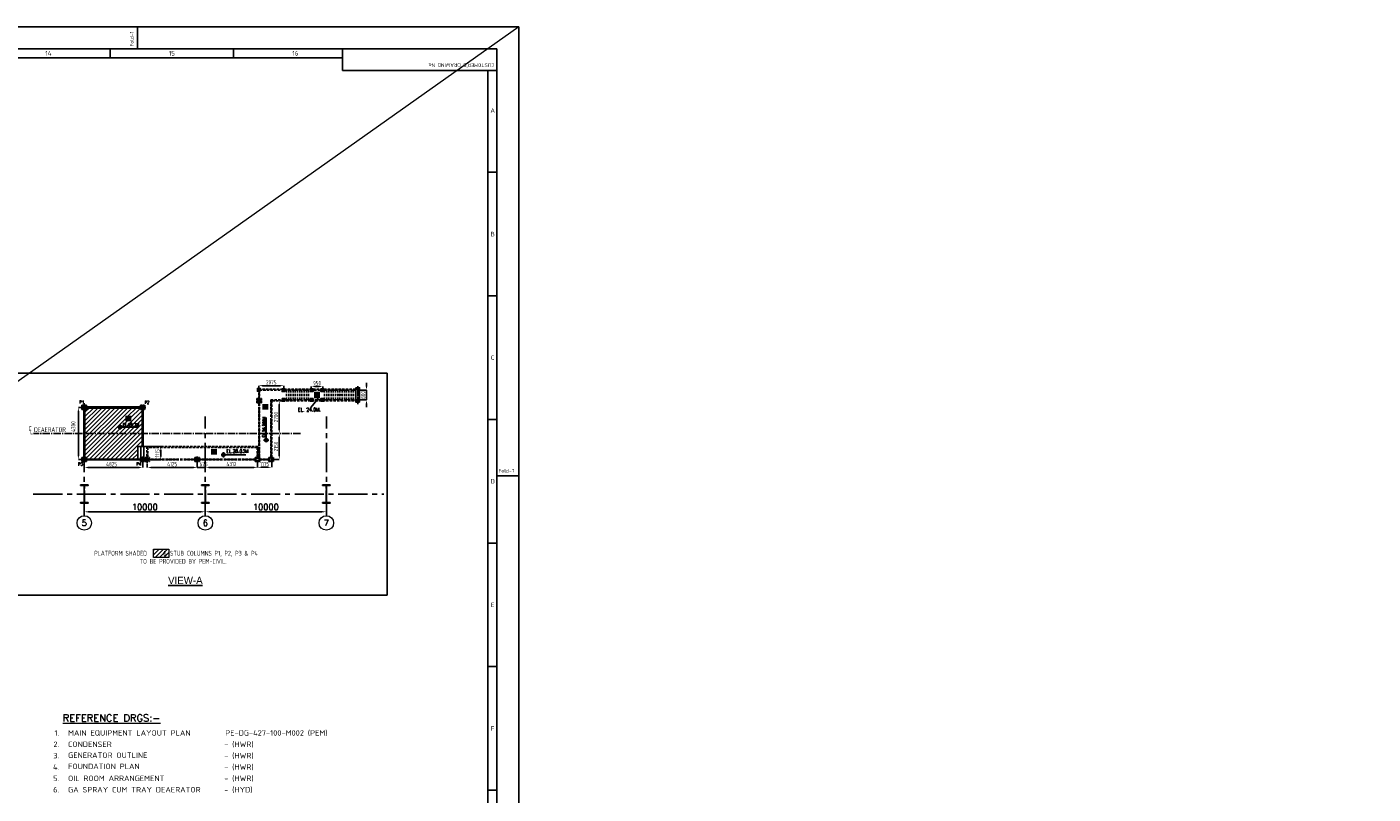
# Model space of a CAD drawing. Extents: x -287416 to 4934791, y -504132 to 1826789.
# Tile 124 of 132: x 102628 to 213841, y 209146 to 272472. Entities that reach past the tile are written whole.
import ezdxf
from ezdxf.enums import TextEntityAlignment as Align

# ---------------------------------------------------------------- set-up
doc = ezdxf.new("R2010")
doc.units = 0
doc.header["$LTSCALE"] = 800
doc.header["$MEASUREMENT"] = 0
for name, pattern in [('CENTER', [2, 1.25, -0.25, 0.25, -0.25]), ('CENTER2', [1.125, 0.75, -0.125, 0.125, -0.125]), ('CONTINOUS', [0]), ('HIDDEN', [0.375, 0.25, -0.125])]:
    doc.linetypes.add(name, pattern=pattern)
doc.layers.get('0').update_dxf_attribs({"linetype": 'CONTINUOUS'})
doc.layers.get('DEFPOINTS').update_dxf_attribs({"linetype": 'CONTINUOUS'})
for name, color, linetype in [('CEN', 2, 'CENTER'), ('CENTER', 2, 'CENTER'), ('CL', 2, 'CENTER2'), ('COL', 1, 'CENTER'), ('GRID', 8, 'CENTER'), ('GT_5', 4, 'CONTINUOUS'), ('HATCH', 9, 'CONTINUOUS'), ('MECH_EQ', 251, 'HIDDEN'), ('PIPE', 1, 'CONTINUOUS'), ('STR', 2, 'CONTINUOUS'), ('WALL', 6, 'CONTINUOUS')]:
    doc.layers.add(name, color=color, linetype=linetype)
for name, color, linetype, lineweight in [('DIM', 4, 'CONTINUOUS', 15), ('T', 3, 'CONTINUOUS', 15), ('TEXT', 3, 'CONTINUOUS', 15)]:
    doc.layers.add(name, color=color, linetype=linetype, lineweight=lineweight)
doc.styles.add('HTX31', font='OLB21191')
doc.styles.add('R', font='ROMANC')
doc.styles.add('ROMANC', font='romanc')
doc.styles.add('ROMANS', font='ISO9.shx', dxfattribs={"width": 0.8})
doc.styles.add('S1', font='SIMPLEX.SHX', dxfattribs={"height": 200})
doc.styles.add('S3', font='ROMANS1.SHX', dxfattribs={"width": 0.8})
doc.styles.get("Standard").update_dxf_attribs({"font": 'ISO9'})
doc.styles.add('VER', font='ISO9.SHX')
doc.dimstyles.get("Standard").update_dxf_attribs({"dimtxt": 0.18, "dimasz": 0.18, "dimexe": 0.18, "dimexo": 0.0625, "dimgap": 0.09, "dimtad": 0, "dimtih": 1, "dimtoh": 1, "dimdec": 4, "dimzin": 0, "dimdsep": 46, "dimtxsty": 'Standard', "dimcen": 0.09, "dimadec": 0, "dimazin": 0, "dimtfac": 1, "dimtdec": 4, "dimtofl": 0, "dimtmove": 0, "dimatfit": 3, "dimfxl": 1, "dimtolj": 1, "dimtzin": 0, "dimarcsym": 0})
doc.dimstyles.new('STANDARD$0', dxfattribs={"dimtxt": 250, "dimasz": 200, "dimexe": 0, "dimexo": 0, "dimgap": 100, "dimtad": 1, "dimdec": 0, "dimzin": 0, "dimdsep": 46, "dimtxsty": 'S1', "dimcen": 0, "dimadec": 0, "dimazin": 0, "dimtfac": 1, "dimtdec": 0, "dimtmove": 2, "dimatfit": 3, "dimfxl": 1, "dimtolj": 1, "dimtzin": 0, "dimarcsym": 0})

# ---------------------------------------------------------------- blocks, each defined once
blk = doc.blocks.new('A$C731D3036')
for p, q in [((-466.9, 1843.2), (-466.9, 1869.9)), ((-2401.2, 1832.1), (-215.7, 1832.1)), ((-500.3, 1843.2), (-500.3, 1832.1)), ((-349.1, 1843.2), (-349.1, 1832.1)), ((-215.7, 1816.5), (-215.7, 1843.2)), ((-26.7, 1816.5), (-215.7, 1816.5)), ((-37.8, 265.7), (-37.8, 1816.5)), ((-37.8, 1692), (-26.7, 1692)), ((-37.8, 1540.8), (-26.7, 1540.8)), ((-37.8, 1389.6), (-26.7, 1389.6)), ((0, 1320.7), (-26.7, 1320.7)), ((-37.8, 1238.4), (-26.7, 1238.4)), ((-37.8, 1087.2), (-26.7, 1087.2)), ((-37.8, 936), (-26.7, 936))]:
    blk.add_line(p, q)
for points in [[(0, 1869.9), (-2643.6, 1869.9), (-2643.6, 0), (0, 0)], [(-26.7, 1843.2), (-2616.9, 1843.2), (-2616.9, 26.7), (-26.7, 26.7)]]:
    blk.add_lwpolyline(points, close=True)
for s, height, rotation, p in [('Fold-1', 4.45, 90, (-471.6, 1845.9)), ("CUSTOMER'S DRAWING No.", 4.447, 180, (-30.1, 1825.4))]:
    blk.add_text(s, height=height, rotation=rotation).set_placement(p)
for s, p in [('14', (-575.9, 1837.6)), ('15', (-424.7, 1837.6)), ('16', (-273.5, 1837.6)), ('A', (-31.8, 1767.6)), ('B', (-31.8, 1616.4)), ('C', (-31.8, 1465.2)), ('D', (-31.8, 1314)), ('E', (-31.8, 1162.8)), ('F', (-31.8, 1011.6))]:
    blk.add_text(s, height=5.56).set_placement(p, align=Align.MIDDLE)
blk.add_text('Fold-7', height=4.45).set_placement((-24.7, 1324.6))
blk = doc.blocks.new('*D944')
at = {"layer": 'DEFPOINTS', "color": 0, "linetype": 'Continuous', "transparency": 16777216}
for p in [(107366, 232447), (117366, 232447), (117366, 232447)]:
    blk.add_point(p, dxfattribs=at)
at = {"layer": 'DIM', "color": 4, "linetype": 'Continuous', "lineweight": -2, "transparency": 16777216}
blk.add_line((107766, 232447), (116966, 232447), dxfattribs=at)
at = {"layer": 'DIM', "color": 4, "linetype": 'Continuous', "transparency": 16777216}
for points in [[(107766, 232513), (107766, 232380), (107366, 232447)], [(116966, 232513), (116966, 232380), (117366, 232447)]]:
    blk.add_solid(points, dxfattribs=at)
at = {"layer": 'DIM', "linetype": 'Continuous', "transparency": 16777216, "insert": (112366, 232847), "char_height": 500, "attachment_point": 5, "style": 'ROMANC'}
blk.add_mtext('\\A1;10000', dxfattribs=at)
blk = doc.blocks.new('*D945')
at = {"layer": 'DEFPOINTS', "color": 0, "linetype": 'Continuous', "transparency": 16777216}
for p in [(117366, 232447), (127366, 232447), (127366, 232447)]:
    blk.add_point(p, dxfattribs=at)
at = {"layer": 'DIM', "color": 4, "linetype": 'Continuous', "lineweight": -2, "transparency": 16777216}
blk.add_line((117766, 232447), (126966, 232447), dxfattribs=at)
at = {"layer": 'DIM', "color": 4, "linetype": 'Continuous', "transparency": 16777216}
for points in [[(117766, 232513), (117766, 232380), (117366, 232447)], [(126966, 232513), (126966, 232380), (127366, 232447)]]:
    blk.add_solid(points, dxfattribs=at)
at = {"layer": 'DIM', "linetype": 'Continuous', "transparency": 16777216, "insert": (122366, 232847), "char_height": 500, "attachment_point": 5, "style": 'ROMANC'}
blk.add_mtext('\\A1;10000', dxfattribs=at)
blk = doc.blocks.new('A$C1C927E47')
at = {"layer": 'COL'}
h = blk.add_hatch(dxfattribs=at)
h.set_pattern_fill('ANSI31', color=256, scale=100, style=0)
h.paths.add_polyline_path([(16, 0), (0, 0), (0, -710), (16, -710)])
h.paths.add_polyline_path([(16, 710), (0, 710), (0, 0), (16, 0)])
h.paths.add_polyline_path([(0, 710), (-16, 710), (-16, 0), (0, 0)])
h.paths.add_polyline_path([(0, 0), (-16, 0), (-16, -710), (0, -710)])
h.paths.add_polyline_path([(-310, -710), (-310, -760), (0, -760), (0, -710)])
h.paths.add_polyline_path([(310, -760), (310, -710), (0, -710), (0, -760)])
h.paths.add_polyline_path([(310, 710), (310, 760), (0, 760), (0, 710)])
h.paths.add_polyline_path([(-310, 760), (-310, 710), (0, 710), (0, 760)])
for p, q in [((310, 760), (-310, 760)), ((-310, 760), (-310, 710)), ((310, 710), (-310, 710)), ((-16, -710), (-16, 710)), ((16, -710), (16, 710)), ((310, 760), (310, 710)), ((-310, -710), (310, -710)), ((-310, -760), (-310, -710)), ((-310, -760), (310, -760)), ((310, -760), (310, -710))]:
    blk.add_line(p, q, dxfattribs=at)
at = {"layer": 'COL', "color": 2}
for p, q in [((44, 0), (-44, 0)), ((44, 0), (-44, 0)), ((0, -792), (0, 792))]:
    blk.add_line(p, q, dxfattribs=at)
blk = doc.blocks.new('*D946')
at = {"layer": 'DEFPOINTS', "color": 0, "transparency": 16777216}
for p in [(107366, 236655), (112191, 236713), (112191, 236104)]:
    blk.add_point(p, dxfattribs=at)
at = {"layer": 'DIM', "color": 9, "lineweight": -2, "transparency": 16777216}
for p, q in [((107366, 236655), (107366, 236104)), ((107666, 236104), (111891, 236104)), ((112191, 236713), (112191, 236104))]:
    blk.add_line(p, q, dxfattribs=at)
at = {"layer": 'DIM', "color": 9, "transparency": 16777216}
for points in [[(107666, 236154), (107666, 236054), (107366, 236104)], [(111891, 236154), (111891, 236054), (112191, 236104)]]:
    blk.add_solid(points, dxfattribs=at)
at = {"layer": 'DIM', "transparency": 16777216, "insert": (109625, 236379), "char_height": 350, "attachment_point": 5, "style": 'ROMANS'}
blk.add_mtext('\\A1;4825', dxfattribs=at)
blk = doc.blocks.new('*D947')
at = {"layer": 'DEFPOINTS', "color": 0, "transparency": 16777216}
for p in [(129956, 242487), (129956, 241687), (130679, 241687)]:
    blk.add_point(p, dxfattribs=at)
at = {"layer": 'DIM', "color": 9, "lineweight": -2, "transparency": 16777216}
for p, q in [((129956, 242487), (130679, 242487)), ((130679, 242787), (130679, 243087)), ((130679, 242487), (130679, 241687)), ((129956, 241687), (130679, 241687)), ((130679, 241387), (130679, 241087))]:
    blk.add_line(p, q, dxfattribs=at)
at = {"layer": 'DIM', "color": 9, "transparency": 16777216}
for points in [[(130629, 242787), (130729, 242787), (130679, 242487)], [(130629, 241387), (130729, 241387), (130679, 241687)]]:
    blk.add_solid(points, dxfattribs=at)
at = {"layer": 'DIM', "transparency": 16777216, "insert": (130404, 242087), "char_height": 350, "attachment_point": 5, "rotation": 90, "style": 'ROMANS'}
blk.add_mtext('\\A1;800', dxfattribs=at)
blk = doc.blocks.new('*D948')
at = {"layer": 'DEFPOINTS', "color": 0, "transparency": 16777216}
for p in [(122853, 236939), (121678, 236725), (122853, 236118)]:
    blk.add_point(p, dxfattribs=at)
at = {"layer": 'DIM', "color": 9, "lineweight": -2, "transparency": 16777216}
for p, q in [((122853, 236939), (122853, 236118)), ((121678, 236725), (121678, 236118)), ((121978, 236118), (122553, 236118))]:
    blk.add_line(p, q, dxfattribs=at)
at = {"layer": 'DIM', "color": 9, "transparency": 16777216}
for points in [[(121978, 236168), (121978, 236068), (121678, 236118)], [(122553, 236168), (122553, 236068), (122853, 236118)]]:
    blk.add_solid(points, dxfattribs=at)
at = {"layer": 'DIM', "transparency": 16777216, "insert": (122265, 236393), "char_height": 350, "attachment_point": 5, "style": 'ROMANS'}
blk.add_mtext('\\A1;1175', dxfattribs=at)
blk = doc.blocks.new('*D949')
at = {"layer": 'DEFPOINTS', "color": 0, "transparency": 16777216}
for p in [(121778, 242562), (123852, 242858), (123852, 242565)]:
    blk.add_point(p, dxfattribs=at)
at = {"layer": 'DIM', "color": 9, "lineweight": -2, "transparency": 16777216}
for p, q in [((121778, 242562), (121778, 242858)), ((122078, 242858), (123552, 242858)), ((123852, 242565), (123852, 242858))]:
    blk.add_line(p, q, dxfattribs=at)
at = {"layer": 'DIM', "color": 9, "transparency": 16777216}
for points in [[(122078, 242908), (122078, 242808), (121778, 242858)], [(123552, 242908), (123552, 242808), (123852, 242858)]]:
    blk.add_solid(points, dxfattribs=at)
at = {"layer": 'DIM', "transparency": 16777216, "insert": (122815, 243133), "char_height": 350, "attachment_point": 5, "style": 'ROMANS'}
blk.add_mtext('\\A1;2075', dxfattribs=at)
blk = doc.blocks.new('*D950')
at = {"layer": 'DEFPOINTS', "color": 0, "transparency": 16777216}
for p in [(126121, 242562), (127071, 242787), (127071, 242562)]:
    blk.add_point(p, dxfattribs=at)
at = {"layer": 'DIM', "color": 9, "lineweight": -2, "transparency": 16777216}
for p, q in [((126121, 242562), (126121, 242787)), ((126421, 242787), (126771, 242787)), ((127071, 242562), (127071, 242787))]:
    blk.add_line(p, q, dxfattribs=at)
at = {"layer": 'DIM', "color": 9, "transparency": 16777216}
for points in [[(126421, 242837), (126421, 242737), (126121, 242787)], [(126771, 242837), (126771, 242737), (127071, 242787)]]:
    blk.add_solid(points, dxfattribs=at)
at = {"layer": 'DIM', "transparency": 16777216, "insert": (126596, 243062), "char_height": 350, "attachment_point": 5, "style": 'ROMANS'}
blk.add_mtext('\\A1;950', dxfattribs=at)
blk = doc.blocks.new('*D951')
at = {"layer": 'DEFPOINTS', "color": 0, "transparency": 16777216}
for p in [(123479, 241612), (123479, 241612), (123479, 238912)]:
    blk.add_point(p, dxfattribs=at)
at = {"layer": 'DIM', "color": 9, "lineweight": -2, "transparency": 16777216}
blk.add_line((123479, 239212), (123479, 241312), dxfattribs=at)
at = {"layer": 'DIM', "color": 9, "transparency": 16777216}
for points in [[(123429, 241312), (123529, 241312), (123479, 241612)], [(123429, 239212), (123529, 239212), (123479, 238912)]]:
    blk.add_solid(points, dxfattribs=at)
at = {"layer": 'DIM', "transparency": 16777216, "insert": (123204, 240262), "char_height": 350, "attachment_point": 5, "rotation": 90, "style": 'ROMANS'}
blk.add_mtext('\\A1;2700', dxfattribs=at)
blk = doc.blocks.new('*D952')
at = {"layer": 'DEFPOINTS', "color": 0, "transparency": 16777216}
for p in [(123479, 238912), (123005, 236762), (123479, 236762)]:
    blk.add_point(p, dxfattribs=at)
at = {"layer": 'DIM', "color": 9, "lineweight": -2, "transparency": 16777216}
for p, q in [((123479, 238612), (123479, 237062)), ((123005, 236762), (123479, 236762))]:
    blk.add_line(p, q, dxfattribs=at)
at = {"layer": 'DIM', "color": 9, "transparency": 16777216}
for points in [[(123429, 238612), (123529, 238612), (123479, 238912)], [(123429, 237062), (123529, 237062), (123479, 236762)]]:
    blk.add_solid(points, dxfattribs=at)
at = {"layer": 'DIM', "transparency": 16777216, "insert": (123204, 237837), "char_height": 350, "attachment_point": 5, "rotation": 90, "style": 'ROMANS'}
blk.add_mtext('\\A1;2150', dxfattribs=at)
blk = doc.blocks.new('*D953')
at = {"layer": 'DEFPOINTS', "color": 0, "transparency": 16777216}
for p in [(117366, 236725), (121678, 236725), (121678, 236116)]:
    blk.add_point(p, dxfattribs=at)
at = {"layer": 'DIM', "color": 9, "lineweight": -2, "transparency": 16777216}
for p, q in [((117366, 236725), (117366, 236116)), ((117666, 236116), (121378, 236116)), ((121678, 236725), (121678, 236116))]:
    blk.add_line(p, q, dxfattribs=at)
at = {"layer": 'DIM', "color": 9, "transparency": 16777216}
for points in [[(117666, 236166), (117666, 236066), (117366, 236116)], [(121378, 236166), (121378, 236066), (121678, 236116)]]:
    blk.add_solid(points, dxfattribs=at)
at = {"layer": 'DIM', "transparency": 16777216, "insert": (119522, 236391), "char_height": 350, "attachment_point": 5, "style": 'ROMANS'}
blk.add_mtext('\\A1;4312', dxfattribs=at)
blk = doc.blocks.new('*D954')
at = {"layer": 'DEFPOINTS', "color": 0, "transparency": 16777216}
for p in [(112603, 237840), (112528, 236725), (113683, 236725)]:
    blk.add_point(p, dxfattribs=at)
at = {"layer": 'STR', "color": 9, "lineweight": -2, "transparency": 16777216}
for p, q in [((112603, 237840), (113683, 237840)), ((113683, 237540), (113683, 237025)), ((112528, 236725), (113683, 236725))]:
    blk.add_line(p, q, dxfattribs=at)
at = {"layer": 'STR', "color": 9, "transparency": 16777216}
for points in [[(113633, 237540), (113733, 237540), (113683, 237840)], [(113633, 237025), (113733, 237025), (113683, 236725)]]:
    blk.add_solid(points, dxfattribs=at)
at = {"layer": 'STR', "transparency": 16777216, "insert": (113408, 237282), "char_height": 350, "attachment_point": 5, "rotation": 90, "style": 'ROMANS'}
blk.add_mtext('\\A1;1115', dxfattribs=at)
blk = doc.blocks.new('*D955')
at = {"layer": 'DEFPOINTS', "color": 0, "transparency": 16777216}
for p in [(112566, 236436), (112566, 236108), (116691, 236512)]:
    blk.add_point(p, dxfattribs=at)
at = {"layer": 'DIM', "color": 9, "lineweight": -2, "transparency": 16777216}
for p, q in [((112566, 236436), (112566, 236108)), ((116391, 236108), (112866, 236108)), ((116691, 236512), (116691, 236108))]:
    blk.add_line(p, q, dxfattribs=at)
at = {"layer": 'DIM', "color": 9, "transparency": 16777216}
for points in [[(112866, 236158), (112866, 236058), (112566, 236108)], [(116391, 236158), (116391, 236058), (116691, 236108)]]:
    blk.add_solid(points, dxfattribs=at)
at = {"layer": 'DIM', "transparency": 16777216, "insert": (114628, 236383), "char_height": 350, "attachment_point": 5, "style": 'ROMANS'}
blk.add_mtext('\\A1;4125', dxfattribs=at)
blk = doc.blocks.new('*D956')
at = {"layer": 'DEFPOINTS', "color": 0, "transparency": 16777216}
for p in [(116691, 236310), (117366, 236116), (117366, 236116)]:
    blk.add_point(p, dxfattribs=at)
at = {"layer": 'DIM', "color": 9, "lineweight": -2, "transparency": 16777216}
for p, q in [((116391, 236116), (116091, 236116)), ((116691, 236310), (116691, 236116)), ((116691, 236116), (117366, 236116)), ((117666, 236116), (117966, 236116))]:
    blk.add_line(p, q, dxfattribs=at)
at = {"layer": 'DIM', "color": 9, "transparency": 16777216}
for points in [[(116391, 236166), (116391, 236066), (116691, 236116)], [(117666, 236166), (117666, 236066), (117366, 236116)]]:
    blk.add_solid(points, dxfattribs=at)
at = {"layer": 'DIM', "transparency": 16777216, "insert": (117223, 236382), "char_height": 350, "attachment_point": 5, "style": 'ROMANS'}
blk.add_mtext('\\A1;675', dxfattribs=at)
blk = doc.blocks.new('*D957')
at = {"layer": 'DEFPOINTS', "color": 0, "transparency": 16777216}
for p in [(107176, 241062), (106878, 236762), (107176, 236762)]:
    blk.add_point(p, dxfattribs=at)
at = {"layer": 'DIM', "color": 9, "lineweight": -2, "transparency": 16777216}
for p, q in [((107176, 241062), (106878, 241062)), ((106878, 240762), (106878, 237062)), ((107176, 236762), (106878, 236762))]:
    blk.add_line(p, q, dxfattribs=at)
at = {"layer": 'DIM', "color": 9, "transparency": 16777216}
for points in [[(106828, 240762), (106928, 240762), (106878, 241062)], [(106828, 237062), (106928, 237062), (106878, 236762)]]:
    blk.add_solid(points, dxfattribs=at)
at = {"layer": 'DIM', "transparency": 16777216, "insert": (106456, 239482), "char_height": 350, "attachment_point": 5, "rotation": 90, "style": 'ROMANS'}
blk.add_mtext('\\A1;4300', dxfattribs=at)

msp = doc.modelspace()

# ---------------------------------------------------------------- hatches: boundary and pattern name
at = {"layer": 'DIM'}
h = msp.add_hatch(dxfattribs=at)
h.set_pattern_fill('ANSI31', color=256, scale=2000, style=0)
h.set_pattern_definition([(45, (-1505806.2, -248262.56), (-176.776695, 176.776695), [])])
h.paths.add_polyline_path([(112139.8, 240887.4), (112000.8, 240887.4), (112000.8, 241012.4), (107555.8, 241012.4), (107555.8, 240887.4), (107415.8, 240887.4), (107415.8, 238912.4), (112139.8, 238912.4)])
h.paths.add_polyline_path([(110182.9, 239437.7, -1), (110466.4, 239437.7, -1)], flags=16)
h.paths.add_polyline_path([(110253.8, 239437.7, -0.41421356), (110324.7, 239508.6), (110324.7, 239437.7), (110395.5, 239437.7, -0.41421356), (110324.7, 239366.8), (110324.7, 239437.7)], flags=0)
h.paths.add_polyline_path([(110829.4, 240332.8), (111189.4, 240332.8), (111189.4, 239972.8), (110829.4, 239972.8)], flags=16)
h.paths.add_polyline_path([(110919.4, 240062.8), (110919.4, 240242.8), (111099.4, 240242.8), (111099.4, 240062.8)], flags=0)
h.paths.add_polyline_path([(112139.8, 238912.4), (107415.8, 238912.4), (107415.8, 236937.4), (107555.8, 236937.4), (107555.8, 236798.1), (111778.3, 236798.1), (111778.3, 237839.9), (112139.8, 237839.9)])
h.paths.add_polyline_path([(110489.8, 239440.7), (111871.9, 239440.7), (111871.9, 239815.7), (110489.8, 239815.7)], flags=24)
h = msp.add_hatch(dxfattribs=at)
h.set_pattern_fill('ANSI31', color=256, scale=2000, style=0)
h.set_pattern_definition([(45, (50015.35, 35363.8), (-176.7767, 176.7767), [])])
h.paths.add_polyline_path([(114347.2, 229357.2), (113082.1, 229357.2), (113082.1, 228679.9), (114347.2, 228679.9)])

# ---------------------------------------------------------------- linework, layer by layer
at = {"linetype": 'ByBlock'}
for p, q in [((122404.1, 238186.3), (122404.1, 240241.8)), ((110135.7, 239437.7), (111842.7, 239437.7)), ((110324.7, 239626.7), (110324.7, 239248.7)), ((122180.9, 238366.3), (122620.9, 238366.3)), ((118677.5, 237153.9), (120709, 237153.9)), ((118857.5, 237377.1), (118857.5, 236937.1))]:
    msp.add_line(p, q, dxfattribs=at)
at = {"color": 8}
msp.add_line((112190.8, 237014.6), (112190.8, 236510.2), dxfattribs=at)
at = {"linetype": 'ByBlock'}
for points, const_width in [([(110324.7, 239508.6, 0.41421356), (110253.8, 239437.7, 1)], 141.8), ([(110324.7, 239366.8, 0.41421356), (110395.5, 239437.7, 1)], 141.8), ([(122336.6, 238366.3, -0.41421356), (122404.1, 238433.8, -1)], 135), ([(122471.6, 238366.3, -0.41421356), (122404.1, 238298.8, -1)], 135), ([(118857.5, 237086.4, -0.41421356), (118790, 237153.9, -1)], 135), ([(118857.5, 237221.4, -0.41421356), (118925, 237153.9, -1)], 135)]:
    msp.add_lwpolyline(points, format="xyb", dxfattribs=dict(at, const_width=const_width))
for centre, radius in [((110324.7, 239437.7), 141.8), ((122404.1, 238366.3), 135), ((118857.5, 237153.9), 135)]:
    msp.add_circle(centre, radius, dxfattribs=at)
at = {"layer": 'CEN'}
for p, q in [((121815.4, 242562.4), (121815.4, 236937.4)), ((122815.4, 241687.4), (122815.4, 236939.2)), ((121487.8, 236762.4), (112564.2, 236762.4)), ((122625.4, 236762.4), (121867.8, 236762.4))]:
    msp.add_line(p, q, dxfattribs=at)
at = {"layer": 'CENTER'}
msp.add_line((107365.8, 238912.4), (107365.8, 241426.8), dxfattribs=at)
at = {"layer": 'CL'}
msp.add_line((125227.1, 238912.4), (103171.8, 238912.4), dxfattribs=at)
at = {"layer": 'DIM'}
msp.add_line((143254.7, 272471.8), (-35095.3, 146321.8), dxfattribs=at)
msp.add_lwpolyline([(113082.1, 229357.2), (114347.2, 229357.2), (114347.2, 228679.9), (113082.1, 228679.9)], close=True, dxfattribs=at)
for centre in [(107365.8, 231527), (117365.8, 231527), (127365.8, 231527)]:
    msp.add_circle(centre, 600, dxfattribs=at)
at = {"layer": 'GRID', "linetype": 'CENTER2', "ltscale": 4}
for p, q in [((107365.8, 232127), (107365.8, 240307.4)), ((117365.8, 232127), (117365.8, 240307.4)), ((127365.8, 232127), (127365.8, 240307.4)), ((103153.8, 233912.4), (132125.8, 233912.4))]:
    msp.add_line(p, q, dxfattribs=at)
at = {"layer": 'HATCH', "const_width": 50, "flags": 128}
for points in [[(107338.8, 240249.4, 1), (107388.8, 240249.4, 1)], [(108541.6, 241062.4, 1), (108591.6, 241062.4, 1)], [(109932.6, 241062.4, 1), (109982.6, 241062.4, 1)], [(111124.4, 241062.4, 1), (111174.4, 241062.4, 1)], [(112163.8, 240249.4, 1), (112213.8, 240249.4, 1)], [(107338.8, 239424.6, 1), (107388.8, 239424.6, 1)], [(112163.8, 239424.6, 1), (112213.8, 239424.6, 1)], [(107338.8, 238599.7, 1), (107388.8, 238599.7, 1)], [(112163.8, 238599.7, 1), (112213.8, 238599.7, 1)], [(107338.8, 237774.8, 1), (107388.8, 237774.8, 1)], [(108541.6, 236762.4, 1), (108591.6, 236762.4, 1)], [(109932.6, 236762.4, 1), (109982.6, 236762.4, 1)], [(111124.4, 236762.4, 1), (111174.4, 236762.4, 1)]]:
    msp.add_lwpolyline(points, format="xyb", close=True, dxfattribs=at)
at = {"layer": 'MECH_EQ', "color": 1}
for p, q in [((121777.9, 242562.4), (129955.9, 242562.4)), ((121777.9, 242562.4), (121777.9, 241737.4)), ((121852.9, 242487.4), (121852.9, 241737.4)), ((121852.9, 242487.4), (129955.9, 242487.4)), ((124069.4, 242487.4), (124069.4, 241687.4)), ((124252.4, 242487.4), (124252.4, 241687.4)), ((124435.4, 242487.4), (124435.4, 241687.4)), ((124618.4, 242487.4), (124618.4, 241687.4)), ((124801.4, 242487.4), (124801.4, 241687.4)), ((124984.4, 242487.4), (124984.4, 241687.4)), ((125167.4, 242487.4), (125167.4, 241687.4)), ((125350.4, 242487.4), (125350.4, 241687.4)), ((125533.4, 242487.4), (125533.4, 241687.4)), ((125716.4, 242487.4), (125716.4, 241687.4)), ((125899.4, 242487.4), (125899.4, 241687.4)), ((127209.4, 242487.4), (127209.4, 241687.4)), ((127392.4, 242487.4), (127392.4, 241687.4)), ((127575.4, 242487.4), (127575.4, 241687.4)), ((127758.4, 242487.4), (127758.4, 241687.4)), ((127941.4, 242487.4), (127941.4, 241687.4)), ((128124.4, 242487.4), (128124.4, 241687.4)), ((128307.4, 242487.4), (128307.4, 241687.4)), ((128490.4, 242487.4), (128490.4, 241687.4)), ((128673.4, 242487.4), (128673.4, 241687.4)), ((128856.4, 242487.4), (128856.4, 241687.4)), ((129039.4, 242487.4), (129039.4, 241687.4)), ((129222.4, 242487.4), (129222.4, 241687.4)), ((129405.4, 242487.4), (129405.4, 241687.4)), ((129588.4, 242487.4), (129588.4, 241687.4)), ((129771.4, 242487.4), (129771.4, 241687.4)), ((129954.4, 242562.4), (129954.4, 241612.4)), ((121777.9, 241697.4), (121777.9, 236937.4)), ((121852.9, 241697.4), (121852.9, 236937.4)), ((122777.9, 241687.4), (122777.9, 236939.2)), ((122777.9, 241687.4), (123704.4, 241687.4)), ((122852.9, 241612.4), (122852.9, 236889.2)), ((123703.8, 241612.4), (122852.9, 241612.4)), ((123704.4, 241687.4), (129955.9, 241687.4)), ((129955.9, 241612.4), (123705.1, 241612.4)), ((112385.8, 236937.4), (112745.8, 236937.4)), ((112385.8, 236937.4), (112385.8, 236587.4)), ((112440.8, 236637.4), (112440.8, 236887.4)), ((112440.8, 236887.4), (112690.8, 236887.4)), ((121713, 237839.9), (112528.3, 237839.9)), ((112528.3, 237839.9), (112528.3, 236724.9)), ((112603.3, 237764.9), (112603.3, 236799.9)), ((121638, 237764.9), (112603.3, 237764.9)), ((112690.8, 236637.4), (112690.8, 236887.4)), ((112745.8, 236937.4), (112745.8, 236587.4)), ((121638, 237764.9), (121638, 236937.4)), ((121713, 237839.9), (121713, 236937.4)), ((121777.9, 237599.9), (121713, 237599.9)), ((121777.9, 237524.9), (121713, 237524.9)), ((112385.8, 236587.4), (112745.8, 236587.4)), ((112440.8, 236637.4), (112690.8, 236637.4)), ((121487.8, 236724.9), (112528.3, 236724.9)), ((121487.8, 236799.9), (112603.3, 236799.9)), ((122625.4, 236799.9), (121867.8, 236799.9)), ((122625.4, 236724.9), (121867.8, 236724.9))]:
    msp.add_line(p, q, dxfattribs=at)
at = {"layer": 'PIPE', "color": 4}
for p, q in [((121751.6, 242591.2), (121826.6, 242591.2)), ((121761.6, 242581.2), (121816.6, 242581.2)), ((121816.6, 242451.2), (121761.6, 242451.2)), ((121816.6, 242581.2), (121816.6, 242451.2)), ((121826.6, 242591.2), (121826.6, 242441.2)), ((123852.4, 242562.4), (123777.4, 242562.4)), ((123842.4, 242552.4), (123787.4, 242552.4)), ((123842.4, 242422.4), (123842.4, 242552.4)), ((123852.4, 242412.4), (123852.4, 242562.4)), ((126121.4, 242412.2), (126121.4, 242562.2)), ((126121.4, 242562.2), (126196.4, 242562.2)), ((126131.4, 242422.2), (126131.4, 242552.2)), ((126131.4, 242552.2), (126186.4, 242552.2)), ((127071.4, 242562.2), (126996.4, 242562.2)), ((127061.4, 242552.2), (127006.4, 242552.2)), ((127061.4, 242422.2), (127061.4, 242552.2)), ((127071.4, 242412.2), (127071.4, 242562.2)), ((121689.4, 241487.4), (121689.4, 241737.4)), ((121689.4, 241737.4), (121939.4, 241737.4)), ((121689.4, 241487.4), (121939.4, 241487.4)), ((121826.6, 242441.2), (121751.6, 242441.2)), ((121939.4, 241487.4), (121939.4, 241737.4)), ((123777.4, 242412.4), (123852.4, 242412.4)), ((123852.4, 241762.2), (123777.4, 241762.2)), ((123777.4, 241612.2), (123852.4, 241612.2)), ((123787.4, 242422.4), (123842.4, 242422.4)), ((123842.4, 241752.2), (123787.4, 241752.2)), ((123787.4, 241622.2), (123842.4, 241622.2)), ((123842.4, 241622.2), (123842.4, 241752.2)), ((123852.4, 241612.2), (123852.4, 241762.2)), ((126196.4, 242412.2), (126121.4, 242412.2)), ((126121.4, 241612.2), (126121.4, 241762.2)), ((126121.4, 241762.2), (126196.4, 241762.2)), ((126196.4, 241612.2), (126121.4, 241612.2)), ((126186.4, 242422.2), (126131.4, 242422.2)), ((126131.4, 241622.2), (126131.4, 241752.2)), ((126131.4, 241752.2), (126186.4, 241752.2)), ((126186.4, 241622.2), (126131.4, 241622.2)), ((126996.4, 242412.2), (127071.4, 242412.2)), ((127071.4, 241762.2), (126996.4, 241762.2)), ((126996.4, 241612.2), (127071.4, 241612.2)), ((127006.4, 242422.2), (127061.4, 242422.2)), ((127061.4, 241752.2), (127006.4, 241752.2)), ((127006.4, 241622.2), (127061.4, 241622.2)), ((127061.4, 241622.2), (127061.4, 241752.2)), ((127071.4, 241612.2), (127071.4, 241762.2)), ((107240.8, 240937.4), (107240.8, 241187.4)), ((107240.8, 241187.4), (107490.8, 241187.4)), ((107240.8, 240937.4), (107490.8, 240937.4)), ((107490.8, 240937.4), (107490.8, 241187.4)), ((112065.8, 240937.4), (112065.8, 241187.4)), ((112065.8, 241187.4), (112315.8, 241187.4)), ((112065.8, 240937.4), (112315.8, 240937.4)), ((112315.8, 240937.4), (112315.8, 241187.4)), ((107240.8, 236637.4), (107240.8, 236887.4)), ((107240.8, 236887.4), (107490.8, 236887.4)), ((107490.8, 236637.4), (107490.8, 236887.4)), ((112065.8, 236887.4), (112315.8, 236887.4)), ((112065.8, 236887.4), (112065.8, 236637.4)), ((112315.8, 236887.4), (112315.8, 236637.4)), ((116565.8, 236637.4), (116565.8, 236887.4)), ((116565.8, 236887.4), (116815.8, 236887.4)), ((116815.8, 236637.4), (116815.8, 236887.4)), ((121552.8, 236637.4), (121552.8, 236887.4)), ((121552.8, 236887.4), (121802.8, 236887.4)), ((121802.8, 236637.4), (121802.8, 236887.4)), ((122690.4, 236639.2), (122690.4, 236889.2)), ((122690.4, 236889.2), (122940.4, 236889.2)), ((122940.4, 236639.2), (122940.4, 236889.2)), ((107240.8, 236637.4), (107490.8, 236637.4)), ((112065.8, 236637.4), (112315.8, 236637.4)), ((116565.8, 236637.4), (116815.8, 236637.4)), ((121552.8, 236637.4), (121802.8, 236637.4)), ((122690.4, 236639.2), (122940.4, 236639.2))]:
    msp.add_line(p, q, dxfattribs=at)
at = {"layer": 'PIPE', "color": 2, "linetype": 'CENTER2'}
for p, q in [((123817.9, 242644.8), (123817.9, 242330.1)), ((126158.9, 242644.8), (126158.9, 242330.1)), ((127033.9, 242644.8), (127033.9, 242330.1)), ((129955.9, 242829.9), (129955.9, 241344.9)), ((123817.9, 241844.6), (123817.9, 241529.9)), ((126158.9, 241844.8), (126158.9, 241530.1)), ((127033.9, 241844.8), (127033.9, 241530.1)), ((112454.2, 241062.4), (111977.4, 241062.4)), ((107365.8, 236500.1), (107365.8, 237024.8)), ((112565.8, 237089.3), (112565.8, 236435.6)), ((116690.8, 237013.4), (116690.8, 236511.5)), ((112429.2, 236762.4), (111952.4, 236762.4))]:
    msp.add_line(p, q, dxfattribs=at)
at = {"layer": 'PIPE', "color": 4, "linetype": 'CENTER2', "ltscale": 0.2}
for p, q in [((121624.4, 241787.4), (122004.4, 241787.4)), ((121624.4, 241787.4), (121624.4, 241437.4)), ((121624.4, 241437.4), (122004.4, 241437.4)), ((122004.4, 241787.4), (122004.4, 241437.4)), ((107175.8, 241237.4), (107555.8, 241237.4)), ((107175.8, 241237.4), (107175.8, 240887.4)), ((107175.8, 240887.4), (107555.8, 240887.4)), ((107555.8, 241237.4), (107555.8, 240887.4)), ((112000.8, 241237.4), (112380.8, 241237.4)), ((112000.8, 241237.4), (112000.8, 240887.4)), ((112000.8, 240887.4), (112380.8, 240887.4)), ((112380.8, 241237.4), (112380.8, 240887.4)), ((107175.8, 236937.4), (107555.8, 236937.4)), ((107175.8, 236937.4), (107175.8, 236587.4)), ((107555.8, 236937.4), (107555.8, 236587.4)), ((112000.8, 236587.4), (112000.8, 236937.4)), ((112000.8, 236937.4), (112380.8, 236937.4)), ((112380.8, 236587.4), (112380.8, 236937.4)), ((116500.8, 236937.4), (116880.8, 236937.4)), ((116500.8, 236937.4), (116500.8, 236587.4)), ((116880.8, 236937.4), (116880.8, 236587.4)), ((121487.8, 236937.4), (121867.8, 236937.4)), ((121487.8, 236937.4), (121487.8, 236587.4)), ((121867.8, 236937.4), (121867.8, 236587.4)), ((122625.4, 236939.2), (123005.4, 236939.2)), ((122625.4, 236939.2), (122625.4, 236589.2)), ((123005.4, 236939.2), (123005.4, 236589.2)), ((107175.8, 236587.4), (107555.8, 236587.4)), ((112000.8, 236587.4), (112380.8, 236587.4)), ((116500.8, 236587.4), (116880.8, 236587.4)), ((121487.8, 236587.4), (121867.8, 236587.4)), ((122625.4, 236589.2), (123005.4, 236589.2))]:
    msp.add_line(p, q, dxfattribs=at)
at = {"layer": 'PIPE', "color": 4}
for points in [[(121904.1, 242401), (121674.1, 242401), (121674.1, 242631), (121904.1, 242631)], [(123702.9, 242602.4), (123932.9, 242602.4), (123932.9, 242372.4), (123702.9, 242372.4)], [(126273.9, 242602.4), (126043.9, 242602.4), (126043.9, 242372.4), (126273.9, 242372.4)], [(127148.9, 242602.4), (126918.9, 242602.4), (126918.9, 242372.4), (127148.9, 242372.4)], [(130105.9, 241487.4), (130105.9, 242687.4), (129805.9, 242687.4), (129805.9, 241487.4)], [(123702.9, 241802.2), (123932.9, 241802.2), (123932.9, 241572.2), (123702.9, 241572.2)], [(126273.9, 241802.4), (126043.9, 241802.4), (126043.9, 241572.4), (126273.9, 241572.4)], [(127148.9, 241802.4), (126918.9, 241802.4), (126918.9, 241572.4), (127148.9, 241572.4)]]:
    msp.add_lwpolyline(points, close=True, dxfattribs=at)
for centre, start, end in [((121761.6, 242591.2), 180, 270), ((121761.6, 242441.2), 90, 180), ((123787.4, 242562.4), 180, 270), ((126186.4, 242562.2), 269.999998, 359.999998), ((127006.4, 242562.2), 179.999998, 269.999998), ((123787.4, 242412.4), 90, 180), ((123787.4, 241762.2), 180, 270), ((123787.4, 241612.2), 90, 180), ((126186.4, 242412.2), 359.999998, 89.999998), ((126186.4, 241762.2), 269.999998, 359.999998), ((126186.4, 241612.2), 359.999998, 89.999998), ((127006.4, 242412.2), 89.999998, 179.999998), ((127006.4, 241762.2), 179.999998, 269.999998), ((127006.4, 241612.2), 89.999998, 179.999998)]:
    msp.add_arc(centre, 10, start, end, dxfattribs=at)
at = {"layer": 'STR'}
msp.add_line((128298.9, 242108.5), (128710.4, 242108.5), dxfattribs=at)
at = {"layer": 'STR', "color": 8}
msp.add_lwpolyline([(100139.5, 243884.7), (132380.7, 243884.7), (132380.7, 225573.3), (100139.5, 225573.3)], close=True, dxfattribs=at)
at = {"layer": 'STR'}
msp.add_solid([(128448.9, 242058.5), (128448.9, 242158.5), (128148.9, 242108.5)], dxfattribs=at)
at = {"layer": 'TEXT', "flags": 128}
for points in [[(122147.5, 240890), (122147.5, 241340)], [(122237.5, 240890), (122237.5, 241340)], [(122237.5, 240890), (122237.5, 241340)], [(122327.5, 240890), (122327.5, 241340)], [(122327.5, 240890), (122327.5, 241340)], [(122417.5, 240890), (122417.5, 241340)], [(122507.5, 240890), (122507.5, 241340)], [(126362.8, 242314.4), (126812.8, 242314.4)], [(126362.8, 242224.4), (126812.8, 242224.4)], [(126362.8, 242137.4), (126812.8, 242137.4)], [(126362.8, 242044.4), (126812.8, 242044.4)], [(126362.8, 241951.3), (126812.8, 241951.3)], [(126362.8, 241879.4), (126812.8, 241879.4)], [(126407.8, 242359.4), (126407.8, 241834.4)], [(126497.8, 242359.4), (126497.8, 241834.4)], [(126497.8, 242359.4), (126497.8, 241834.4)], [(126587.8, 242359.4), (126587.8, 241834.4)], [(126587.8, 242359.4), (126587.8, 241834.4)], [(126677.8, 242359.4), (126677.8, 241834.4)], [(126767.8, 242359.4), (126767.8, 241834.4)], [(110784.4, 240332.8), (111234.4, 240332.8)], [(110784.4, 240242.8), (111234.4, 240242.8)], [(110829.4, 240377.8), (110829.4, 239927.8)], [(110919.4, 240377.8), (110919.4, 239927.8)], [(110919.4, 240377.8), (110919.4, 239927.8)], [(111009.4, 240377.8), (111009.4, 239927.8)], [(111009.4, 240377.8), (111009.4, 239927.8)], [(111099.4, 240377.8), (111099.4, 239927.8)], [(111189.4, 240377.8), (111189.4, 239927.8)], [(122102.5, 241295), (122552.5, 241295)], [(122102.5, 241205), (122552.5, 241205)], [(122102.5, 241112), (122552.5, 241112)], [(122102.5, 241025), (122552.5, 241025)], [(122102.5, 240935), (122552.5, 240935)], [(110784.4, 240155.9), (111234.4, 240155.9)], [(110784.4, 240062.8), (111234.4, 240062.8)], [(110784.4, 239972.8), (111234.4, 239972.8)], [(117859.4, 237585.3), (118309.4, 237585.3)], [(117859.4, 237495.3), (118309.4, 237495.3)], [(117859.4, 237402.3), (118309.4, 237402.3)], [(117859.4, 237315.3), (118309.4, 237315.3)], [(117859.4, 237225.3), (118309.4, 237225.3)], [(117904.4, 237180.3), (117904.4, 237630.3)], [(117994.4, 237180.3), (117994.4, 237630.3)], [(117994.4, 237180.3), (117994.4, 237630.3)], [(118084.4, 237180.3), (118084.4, 237630.3)], [(118084.4, 237180.3), (118084.4, 237630.3)], [(118174.4, 237180.3), (118174.4, 237630.3)], [(118264.4, 237180.3), (118264.4, 237630.3)]]:
    msp.add_lwpolyline(points, dxfattribs=at)
at = {"layer": 'WALL'}
for p, q in [((107315.8, 236937.4), (107315.8, 240887.4)), ((107415.8, 236937.4), (107415.8, 240887.4)), ((112065.8, 241112.4), (107555.8, 241112.4)), ((112065.8, 241012.4), (107555.8, 241012.4)), ((112139.8, 237839.9), (112139.8, 240937.3)), ((112239.5, 237839.9), (112239.5, 240937.4)), ((112528.3, 237839.9), (111778.3, 237839.9)), ((111778.3, 237839.9), (111778.3, 236798.1)), ((112028.3, 237839.9), (112028.3, 236798.1)), ((112278.3, 237839.9), (112278.3, 236798.1)), ((112065.8, 236798.1), (107555.8, 236798.1)), ((112065.8, 236723.1), (107555.8, 236723.1))]:
    msp.add_line(p, q, dxfattribs=at)

# ---------------------------------------------------------------- block references
at = {"color": 1, "linetype": 'CONTINOUS', "lineweight": 15, "xscale": 67.46500254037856, "yscale": 67.46500254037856, "zscale": 67.46500254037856}
msp.add_blockref('A$C731D3036', (143254.7, 146321.8), dxfattribs=at)
at = {"layer": 'HATCH'}
for p in [(107365.8, 233912.4), (117365.8, 233912.4), (127365.8, 233912.4)]:
    msp.add_blockref('A$C1C927E47', p, dxfattribs=at)

# ---------------------------------------------------------------- texts
at = {"layer": 'DIM', "style": 'ROMANS', "width": 0.8}
for s, p in [('C', (102765.1, 239116.7)), ('L', (102886.6, 238847.4)), ('DEAERATOR', (103215.4, 239026.4))]:
    msp.add_text(s, height=400, dxfattribs=at).set_placement(p)
at = {"layer": 'DIM', "insert": (107887, 229225.4), "char_height": 400, "attachment_point": 1, "style": 'ROMANS'}
msp.add_mtext_dynamic_manual_height_columns('\\pi301.29;PLATFORM SHADED      & STUB COLUMNS P1, P2, P3 & P4  \\P\\pi4065.1;TO BE PROVIDED BY PEM-CIVIL.', width=15993.047, gutter_width=2000, heights=[0], dxfattribs=at)
at = {"layer": 'GT_5', "style": 'HTX31'}
msp.add_text('%%uVIEW-A', height=600, dxfattribs=at).set_placement((114291.5, 226486.6))
at = {"layer": 'STR', "color": 4, "insert": (-3539.1, 223499), "char_height": 400, "width": 3040.312, "attachment_point": 1, "style": 'VER'}
msp.add_mtext('\\pi-108.42;UNLOADING \\P\\pi958.25;BAY', dxfattribs=at)
at = {"layer": 'T', "style": 'S3', "width": 0.8}
for s, height, p in [('P1', 250, (106957.5, 241377.9)), ('P2', 250, (112345.9, 241360.4)), ('EL. 24.0M.', 300, (125010.6, 240730.4)), ('EL.26.3M', 250, (110552.3, 239503.2)), ('P3', 250, (106863.2, 236253.8)), ('P4', 250, (111679.6, 236271.7))]:
    msp.add_text(s, height=height, dxfattribs=at).set_placement(p)
for s, height, rotation, p in [('EL.26.266M', 250, 90, (122350.5, 238587.6)), ('EL.28.03M', 300, 0, (119098.9, 237302.6))]:
    msp.add_text(s, height=height, rotation=rotation, dxfattribs=at).set_placement(p)
at = {"layer": 'T', "attachment_point": 1}
for s, insert, char_height, width, style in [('\\pi604.43;STAIRCASE \\P\\pi78.714;0.0M TO 21.0M', (53727.5, 266065.3, 207.7), 400, 3723.143, 'S3'), ('\\pi619.51;STAIRCASE \\P\\pi787.13;15.5M TO \\P\\pi1251.9;21.0M', (54146.4, 240629.8, 207.7), 400, 3753.309, 'S3'), ('\\pi1400.4;ROOF OF AIR \\P\\pi629.01;WASHER ROOM AT \\P\\pi2657.6;15.5M', (85934.8, 220443.5), 400, 6972.301, 'ROMANC'), ('\\pi1004;STAIRCASE \\P\\pi609.76;0.0M TO 15.5M', (55830.3, 213176.3, 321285.2), 300, 3893.798, 'S3')]:
    msp.add_mtext(s, dxfattribs=dict(at, insert=insert, char_height=char_height, width=width, style=style))
at = {"layer": 'T', "insert": (76742.7, 211452.8), "char_height": 300, "attachment_point": 1, "style": 'ROMANC'}
msp.add_mtext_dynamic_manual_height_columns('\\pi185.97;CUTOUT \\P\\pi643.11;FOR \\P\\pi350.26;PANEL \\P\\pi-71.172;HANDLING', width=2143.37, gutter_width=2000, heights=[0], dxfattribs=at)
at = {"layer": 'TEXT'}
for s, height, style, p in [('5', 500, 'ROMANC', (107365.8, 231527)), ('6', 500, 'ROMANC', (117365.8, 231527)), ('7', 500, 'ROMANC', (127365.8, 231527)), ('%%UREFERENCE DRGS:-', 600, 'R', (109622.6, 215426.3, -2294))]:
    msp.add_text(s, height=height, dxfattribs=dict(at, style=style)).set_placement(p, align=Align.MIDDLE)
at = {"layer": 'TEXT', "style": 'ROMANS'}
for s, p in [('1.', (105306.6, 213968.4)), ('3.', (105306.6, 212093.2)), ('2.', (105306.6, 213030.8)), ('4.', (105306.6, 211155.6)), ('5.', (105306.6, 210218)), ('6.', (105306.6, 209280.3))]:
    msp.add_text(s, height=450, dxfattribs=at).set_placement(p, align=Align.RIGHT)
for s, p in [('MAIN EQUIPMENT LAYOUT PLAN ', (106026.5, 213968.4)), ('- (HWR)', (118925.1, 213030.8)), ('PE-DG-427-100-M002 (PEM)', (119008.9, 213968.4)), ('CONDENSER  ', (106026.5, 213030.8)), ('GENERATOR OUTLINE', (106029, 212126.2, 2294)), ('- (HWR)', (118925.1, 212093.2)), ('FOUNDATION PLAN', (106028.1, 211205.7, 2294)), ('- (HWR)', (118925.1, 211155.6)), ('OIL ROOM ARRANGEMENT', (106026.5, 210218)), ('- (HWR)', (118925.1, 210218)), ('GA SPRAY CUM TRAY DEAERATOR  ', (106026.5, 209280.3)), ('- (HYD)', (118925.1, 209280.3))]:
    msp.add_text(s, height=450, dxfattribs=at).set_placement(p)
at = {"layer": 'TEXT', "insert": (8472, 211106.7), "char_height": 450, "width": 6871.448, "attachment_point": 1, "style": 'ROMANS'}
msp.add_mtext('\\pi941.44;DUCT SUPPORTING \\P\\pi1927.2;STRUCTURE ', dxfattribs=at)

# ---------------------------------------------------------------- dimensions: what is measured, and where the dimension line sits
at = {"layer": 'DIM'}
for base, p1, p2, picture, middle in [((123852.426, 242858.4373), (121777.8501, 242562.4312), (123852.426, 242565.2215), '*D949', (122815.1381, 243133.4373)), ((127071.4, 242786.8), (126121.4, 242562.2), (127071.4, 242562.2), '*D950', (126596.4, 243061.8)), ((122852.9, 236118.5), (121677.8, 236724.9), (122852.9, 236939.2), '*D948', (122265.3, 236393.5)), ((112565.8, 236107.7), (116690.8, 236511.5), (112565.8, 236435.6), '*D955', (114628.3, 236382.7)), ((121677.8, 236116.4), (117365.8, 236724.9), (121677.8, 236724.9), '*D953', (119521.8, 236391.4))]:
    dim = msp.add_linear_dim(base=base, p1=p1, p2=p2, dimstyle='STANDARD$0', override={"dimtxt": 350, "dimasz": 300, "dimtxsty": 'ROMANS', "dimclrd": 9, "dimclre": 9, "dimclrt": 256, "dimtix": 1}, dxfattribs=at)
    dim.commit()
    dim.dimension.update_dxf_attribs({"geometry": picture, "text_midpoint": middle})
for base, p1, p2, picture, middle in [((130678.8, 241687.4), (129955.9, 242487.4), (129955.9, 241687.4), '*D947', (130403.8, 242087.4)), ((123478.8, 241612.4), (123478.8, 238912.4), (123478.8, 241612.4), '*D951', (123203.8, 240262.4)), ((123478.8, 236762.2), (123478.8, 238912.4), (123005.4, 236762.2), '*D952', (123203.8, 237837.3))]:
    dim = msp.add_linear_dim(base=base, p1=p1, p2=p2, angle=90, dimstyle='STANDARD$0', override={"dimtxt": 350, "dimasz": 300, "dimtxsty": 'ROMANS', "dimclrd": 9, "dimclre": 9, "dimclrt": 256, "dimtix": 1}, dxfattribs=at)
    dim.commit()
    dim.dimension.update_dxf_attribs({"geometry": picture, "text_midpoint": middle})
dim = msp.add_linear_dim(base=(106878.3, 236762.4), p1=(107175.8, 241062.4), p2=(107175.8, 236762.4), angle=90, dimstyle='STANDARD$0', override={"dimtxt": 350, "dimasz": 300, "dimtxsty": 'ROMANS', "dimclrd": 9, "dimclre": 9, "dimclrt": 256, "dimtix": 1}, dxfattribs=at)
dim.commit()
dim.dimension.update_dxf_attribs({"geometry": '*D957', "text_midpoint": (106456, 239481.6), "dimtype": 160})
for base, p1, p2, picture, middle in [((112190.8, 236104.4), (107365.8, 236654.7), (112190.8, 236713.1), '*D946', (109625.2, 236379.4)), ((117365.8, 236116.4), (116690.8, 236309.6), (117365.8, 236116.4), '*D956', (117223, 236381.9))]:
    dim = msp.add_linear_dim(base=base, p1=p1, p2=p2, dimstyle='STANDARD$0', override={"dimtxt": 350, "dimasz": 300, "dimtxsty": 'ROMANS', "dimclrd": 9, "dimclre": 9, "dimclrt": 256, "dimtix": 1}, dxfattribs=at)
    dim.commit()
    dim.dimension.update_dxf_attribs({"geometry": picture, "text_midpoint": middle, "dimtype": 160})
at = {"layer": 'DIM', "linetype": 'Continuous'}
for base, p1, p2, picture, middle in [((117365.8, 232446.7), (107365.8, 232446.7), (117365.8, 232446.7), '*D944', (112365.8, 232846.7)), ((127365.8, 232446.7), (117365.8, 232446.7), (127365.8, 232446.7), '*D945', (122365.8, 232846.7))]:
    dim = msp.add_linear_dim(base=base, p1=p1, p2=p2, dimstyle='STANDARD$0', override={"dimscale": 100, "dimtxt": 5, "dimasz": 4, "dimgap": 1.5, "dimtxsty": 'ROMANC', "dimclrd": 4, "dimclre": 256, "dimclrt": 256, "dimtix": 1}, dxfattribs=at)
    dim.commit()
    dim.dimension.update_dxf_attribs({"geometry": picture, "text_midpoint": middle})
at = {"layer": 'STR', "color": 8}
dim = msp.add_linear_dim(base=(113683.3, 236724.9), p1=(112603.3, 237839.9), p2=(112528.3, 236724.9), angle=90, dimstyle='STANDARD$0', override={"dimtxt": 350, "dimasz": 300, "dimtxsty": 'ROMANS', "dimclrd": 9, "dimclre": 9, "dimclrt": 256, "dimtix": 1, "dimatfit": 0}, dxfattribs=at)
dim.commit()
dim.dimension.update_dxf_attribs({"geometry": '*D954', "text_midpoint": (113408.3, 237282.4)})

# ---------------------------------------------------------------- leaders
msp.add_leader([(126677.8, 241804.4), (126076.8, 241053.4)], dimstyle='Standard', override={"dimtxt": 350, "dimasz": 300, "dimexe": 0, "dimexo": 0, "dimgap": 100, "dimtad": 0, "dimtih": 0, "dimtoh": 0, "dimdec": 0, "dimtxsty": 'ROMANS', "dimcen": 0, "dimclrd": 9, "dimclre": 9, "dimclrt": 256, "dimtdec": 0, "dimtix": 1, "dimtofl": 1, "dimatfit": 0}, dxfattribs=at)

doc.saveas('drawing.dxf')
